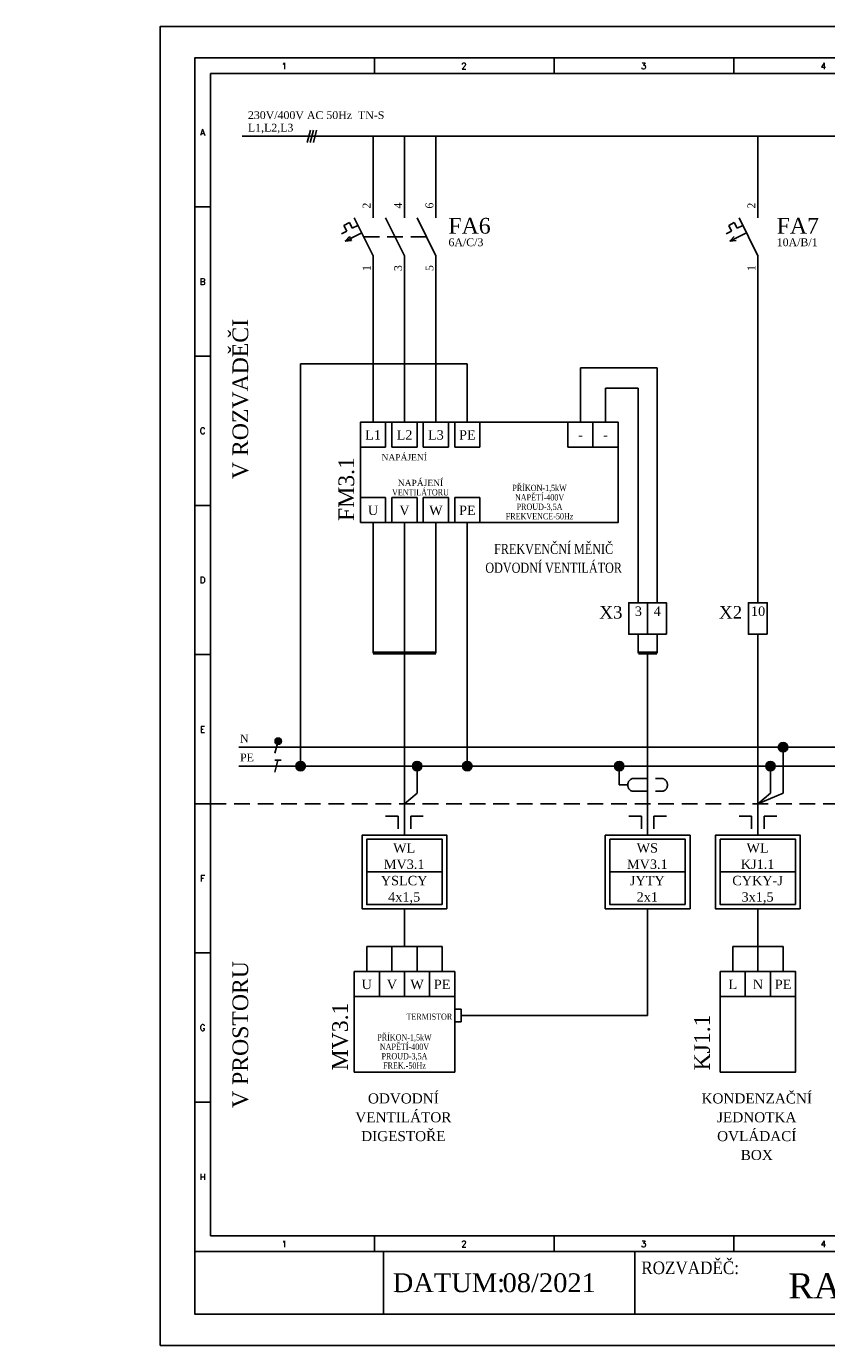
# Model space of a CAD drawing. Extents: x -1940 to 6437, y -1186 to -1165.
# Tile 6 of 10: x -1840 to -1827, y -1186 to -1165. Entities that reach past the tile are written whole.
import ezdxf
from ezdxf.enums import TextEntityAlignment as Align

# ---------------------------------------------------------------- set-up
doc = ezdxf.new("R2010")
doc.units = 0
doc.header["$MEASUREMENT"] = 0
doc.linetypes.add('ČÁRKOVANÁ', pattern=[0.75, 0.5, -0.25])
doc.linetypes.add('ČÁRKOVANÁ2', pattern=[0.375, 0.25, -0.125])
for name, color, linetype in [('Kabeláž (vodiče)', 7, 'CONTINUOUS'), ('Přístroje MaR', 1, 'CONTINUOUS'), ('Výkres', 4, 'CONTINUOUS'), ('Výzbroj', 1, 'CONTINUOUS')]:
    doc.layers.add(name, color=color, linetype=linetype)
doc.layers.add('Výkres netisk', color=7, linetype='CONTINUOUS', plot=False)
doc.styles.add('Romans', font='romans.shx')
doc.styles.get("Standard").update_dxf_attribs({"font": 'times.ttf'})

msp = doc.modelspace()

# ---------------------------------------------------------------- hatches: boundary and pattern name
at = {"layer": 'Kabeláž (vodiče)'}
for points in [[(-1835.826, -1176.29, 2.027799), (-1835.889, -1176.339, 0.493145)], [(-1827.766, -1176.387, 1), (-1827.916, -1176.387, 1)], [(-1835.444, -1176.687, 1), (-1835.594, -1176.687, 1)], [(-1833.591, -1176.687, 1), (-1833.741, -1176.687, 1)], [(-1832.791, -1176.687, 1), (-1832.941, -1176.687, 1)], [(-1830.372, -1176.687, 1), (-1830.522, -1176.687, 1)], [(-1827.966, -1176.687, 1), (-1828.116, -1176.687, 1)]]:
    msp.add_hatch(color=256, dxfattribs=at).paths.add_polyline_path(points)

# ---------------------------------------------------------------- linework, layer by layer
for p, q in [((-1836.452, -1166.662, 41.346), (-1809.962, -1166.662, 41.346)), ((-1835.364, -1166.565, 41.346), (-1835.416, -1166.759, 41.346)), ((-1835.314, -1166.565, 41.346), (-1835.366, -1166.759, 41.346)), ((-1835.264, -1166.565, 41.346), (-1835.316, -1166.759, 41.346)), ((-1834.366, -1167.662, 41.346), (-1834.366, -1166.662, 41.346)), ((-1833.866, -1167.662, 41.346), (-1833.866, -1166.662, 41.346)), ((-1833.366, -1167.662, 41.346), (-1833.366, -1166.662, 41.346)), ((-1828.241, -1167.662, 41.346), (-1828.241, -1166.662, 41.346)), ((-1834.366, -1171.21, 41.346), (-1834.366, -1168.862, 41.346)), ((-1833.866, -1171.21, 41.346), (-1833.866, -1168.862, 41.346)), ((-1833.366, -1171.21, 41.346), (-1833.366, -1168.862, 41.346)), ((-1828.241, -1168.862, 41.346), (-1828.241, -1170.876, 41.346)), ((-1832.866, -1170.281, 41.346), (-1835.519, -1170.281, 41.346)), ((-1835.519, -1170.281, 41.346), (-1835.519, -1176.687, 41.346)), ((-1832.866, -1171.21, 41.346), (-1832.866, -1170.281, 41.346)), ((-1831.066, -1171.21, 41.346), (-1831.066, -1170.348, 44.728)), ((-1831.066, -1170.348, 44.728), (-1829.846, -1170.348, 77.844)), ((-1829.846, -1174.087, 41.346), (-1829.846, -1170.348, 77.844)), ((-1830.666, -1171.21, 41.346), (-1830.666, -1170.672, 41.346)), ((-1830.666, -1170.672, 41.346), (-1830.146, -1170.672, 41.346)), ((-1830.146, -1170.672, 41.346), (-1830.146, -1174.087, 41.346)), ((-1828.241, -1174.087, 41.346), (-1828.241, -1170.876, 41.346)), ((-1834.366, -1174.587, 41.346), (-1834.366, -1172.81, 41.346)), ((-1833.866, -1174.587, 41.346), (-1833.866, -1172.81, 41.346)), ((-1833.366, -1174.587, 41.346), (-1833.366, -1172.81, 41.346)), ((-1832.866, -1176.687, 41.346), (-1832.866, -1172.81, 41.346)), ((-1834.366, -1174.887, 41.346), (-1834.366, -1174.587, 41.346)), ((-1833.866, -1174.587, 41.346), (-1833.866, -1174.887, 41.346)), ((-1833.366, -1174.587, 41.346), (-1833.366, -1174.887, 41.346)), ((-1830.146, -1174.887, 41.346), (-1830.146, -1174.587, 41.346)), ((-1829.846, -1174.587, 41.346), (-1829.846, -1174.887, 41.346)), ((-1828.241, -1174.587, 41.346), (-1828.241, -1174.887, 41.346)), ((-1833.866, -1177.787, 41.346), (-1833.866, -1174.887, 41.346)), ((-1829.996, -1177.787, 41.346), (-1829.996, -1174.887, 41.346)), ((-1828.241, -1177.787, 41.346), (-1828.241, -1174.887, 41.346)), ((-1836.502, -1176.387, 41.346), (-1809.502, -1176.387, 41.346)), ((-1835.876, -1176.29, 41.346), (-1835.928, -1176.483, 41.346)), ((-1827.841, -1177.119, 41.346), (-1827.841, -1176.387, 67.128)), ((-1835.881, -1176.59, 41.346), (-1835.932, -1176.783, 41.346)), ((-1835.931, -1176.59, 41.346), (-1835.831, -1176.59, 41.346)), ((-1836.502, -1176.687, 41.346), (-1809.502, -1176.687, 41.346)), ((-1833.666, -1177.119, 41.346), (-1833.666, -1176.687, 41.346)), ((-1830.447, -1176.987, 41.346), (-1830.447, -1176.687, 41.346)), ((-1828.041, -1177.119, 41.346), (-1828.041, -1176.687, 41.346)), ((-1830.313, -1176.987, 41.346), (-1830.447, -1176.987, 41.346)), ((-1833.866, -1177.287, 41.346), (-1833.666, -1177.119, 41.346)), ((-1828.241, -1177.287, 41.346), (-1828.041, -1177.119, 41.346)), ((-1828.241, -1177.287, 41.346), (-1827.841, -1177.119, 41.346)), ((-1833.966, -1177.486, 41.346), (-1834.166, -1177.486, 41.346)), ((-1833.966, -1177.486, 41.346), (-1833.966, -1177.686, 41.346)), ((-1833.766, -1177.486, 41.346), (-1833.766, -1177.686, 41.346)), ((-1833.766, -1177.486, 41.346), (-1833.566, -1177.486, 41.346)), ((-1830.096, -1177.486, 41.346), (-1830.296, -1177.486, 41.346)), ((-1830.096, -1177.486, 41.346), (-1830.096, -1177.686, 41.346)), ((-1829.896, -1177.486, 41.346), (-1829.896, -1177.686, 41.346)), ((-1829.896, -1177.486, 41.346), (-1829.696, -1177.486, 41.346)), ((-1828.341, -1177.486, 41.346), (-1828.541, -1177.486, 41.346)), ((-1828.341, -1177.486, 41.346), (-1828.341, -1177.686, 41.346)), ((-1828.141, -1177.486, 41.346), (-1828.141, -1177.686, 41.346)), ((-1828.141, -1177.486, 41.346), (-1827.941, -1177.486, 41.346)), ((-1834.466, -1177.852, 41.346), (-1834.466, -1178.372, 41.346)), ((-1830.596, -1177.852, 41.346), (-1830.596, -1178.372, 41.346)), ((-1828.841, -1177.852, 41.346), (-1828.841, -1178.372, 41.346)), ((-1834.466, -1178.372, 41.346), (-1833.266, -1178.372, 41.346)), ((-1830.596, -1178.372, 41.346), (-1829.396, -1178.372, 41.346)), ((-1828.841, -1178.372, 41.346), (-1827.641, -1178.372, 41.346)), ((-1833.866, -1179.557, 41.346), (-1833.866, -1178.957, 41.346)), ((-1829.996, -1178.957, 41.346), (-1829.996, -1180.657, 41.346)), ((-1828.241, -1178.957, 41.346), (-1828.241, -1179.557, 41.346)), ((-1833.266, -1179.557, 41.346), (-1834.466, -1179.557, 41.346)), ((-1834.466, -1179.557, 41.346), (-1834.466, -1179.957, 41.346)), ((-1834.066, -1179.957, 41.346), (-1834.066, -1179.557, 41.346)), ((-1833.666, -1179.957, 41.346), (-1833.666, -1179.557, 41.346)), ((-1833.266, -1179.957, 41.346), (-1833.266, -1179.557, 41.346)), ((-1827.841, -1179.557, 41.346), (-1828.641, -1179.557, 41.346)), ((-1828.641, -1179.557, 41.346), (-1828.641, -1179.957, 41.346)), ((-1828.241, -1179.957, 41.346), (-1828.241, -1179.557, 41.346)), ((-1827.841, -1179.957, 41.346), (-1827.841, -1179.557, 41.346)), ((-1833.066, -1180.557, 41.346), (-1832.966, -1180.557, 41.346)), ((-1832.966, -1180.757, 41.346), (-1832.966, -1180.557, 41.346)), ((-1833.066, -1180.757, 41.346), (-1832.966, -1180.757, 41.346)), ((-1832.966, -1180.657, 41.346), (-1829.996, -1180.657, 41.346))]:
    msp.add_line(p, q, dxfattribs=at)
at = {"layer": 'Kabeláž (vodiče)', "linetype": 'ČÁRKOVANÁ2'}
for p, q in [((-1830.246, -1176.887, 41.346), (-1829.746, -1176.887, 41.346)), ((-1830.246, -1177.087, 41.346), (-1829.746, -1177.087, 41.346))]:
    msp.add_line(p, q, dxfattribs=at)
at = {"layer": 'Kabeláž (vodiče)', "elevation": 41.346}
for points in [[(-1833.366, -1174.887, 0.05, 0.05, 0), (-1834.366, -1174.887, 0, 0, 0)], [(-1829.846, -1174.887, 0.05, 0.05, 0), (-1830.146, -1174.887, 0, 0, 0)]]:
    msp.add_lwpolyline(points, format="xyseb", dxfattribs=at)
for points in [[(-1833.191, -1178.957), (-1834.541, -1178.957), (-1834.541, -1177.787), (-1833.191, -1177.787)], [(-1833.266, -1178.892), (-1834.466, -1178.892), (-1834.466, -1177.852), (-1833.266, -1177.852)], [(-1829.321, -1178.957), (-1830.671, -1178.957), (-1830.671, -1177.787), (-1829.321, -1177.787)], [(-1829.396, -1178.892), (-1830.596, -1178.892), (-1830.596, -1177.852), (-1829.396, -1177.852)], [(-1827.566, -1178.957), (-1828.916, -1178.957), (-1828.916, -1177.787), (-1827.566, -1177.787)], [(-1827.641, -1178.892), (-1828.841, -1178.892), (-1828.841, -1177.852), (-1827.641, -1177.852)]]:
    msp.add_lwpolyline(points, close=True, dxfattribs=at)
at = {"layer": 'Kabeláž (vodiče)'}
for centre, radius in [((-1835.876, -1176.29, 41.346), 0.05), ((-1827.841, -1176.387, 67.128), 0.075), ((-1835.519, -1176.687, 41.346), 0.075), ((-1833.666, -1176.687, 41.346), 0.075), ((-1832.866, -1176.687, 41.346), 0.075), ((-1830.447, -1176.687, 41.346), 0.075), ((-1828.041, -1176.687, 41.346), 0.075)]:
    msp.add_circle(centre, radius, dxfattribs=at)
at = {"layer": 'Kabeláž (vodiče)', "linetype": 'ČÁRKOVANÁ2'}
for centre, start, end in [((-1830.204, -1176.987, 41.346), 112.6948, 247.3052), ((-1829.788, -1176.987, 41.346), 292.6948, 67.3052)]:
    msp.add_arc(centre, 0.108, start, end, dxfattribs=at)
at = {"layer": 'Přístroje MaR'}
for p, q in [((-1834.566, -1171.21, 41.346), (-1834.566, -1171.61, 41.346)), ((-1834.166, -1171.21, 41.346), (-1834.166, -1171.61, 41.346)), ((-1834.066, -1171.21, 41.346), (-1834.066, -1171.61, 41.346)), ((-1834.066, -1171.21, 41.346), (-1833.666, -1171.21, 41.346)), ((-1833.666, -1171.21, 41.346), (-1833.666, -1171.61, 41.346)), ((-1833.566, -1171.21, 41.346), (-1833.566, -1171.61, 41.346)), ((-1833.166, -1171.21, 41.346), (-1833.166, -1171.61, 41.346)), ((-1833.066, -1171.21, 41.346), (-1833.066, -1171.61, 41.346)), ((-1832.666, -1171.21, 41.346), (-1832.666, -1171.61, 41.346)), ((-1831.266, -1171.21, 41.346), (-1831.266, -1171.61, 41.346)), ((-1830.866, -1171.21, 41.346), (-1830.866, -1171.61, 41.346)), ((-1834.566, -1171.61, 41.346), (-1834.166, -1171.61, 41.346)), ((-1834.066, -1171.61, 41.346), (-1833.666, -1171.61, 41.346)), ((-1833.566, -1171.61, 41.346), (-1833.166, -1171.61, 41.346)), ((-1833.066, -1171.61, 41.346), (-1832.666, -1171.61, 41.346)), ((-1831.266, -1171.61, 41.346), (-1830.466, -1171.61, 41.346)), ((-1834.566, -1172.41, 41.346), (-1834.166, -1172.41, 41.346)), ((-1834.566, -1172.41, 41.346), (-1834.566, -1172.81, 41.346)), ((-1834.166, -1172.41, 41.346), (-1834.166, -1172.81, 41.346)), ((-1834.066, -1172.41, 41.346), (-1834.066, -1172.81, 41.346)), ((-1834.066, -1172.41, 41.346), (-1833.666, -1172.41, 41.346)), ((-1833.666, -1172.41, 41.346), (-1833.666, -1172.81, 41.346)), ((-1833.566, -1172.41, 41.346), (-1833.566, -1172.81, 41.346)), ((-1833.566, -1172.41, 41.346), (-1833.166, -1172.41, 41.346)), ((-1833.166, -1172.41, 41.346), (-1833.166, -1172.81, 41.346)), ((-1833.066, -1172.41, 41.346), (-1833.066, -1172.81, 41.346)), ((-1833.066, -1172.41, 41.346), (-1832.666, -1172.41, 41.346)), ((-1832.666, -1172.41, 41.346), (-1832.666, -1172.81, 41.346)), ((-1834.566, -1172.81, 41.346), (-1832.966, -1172.81, 41.346)), ((-1834.066, -1172.81, 41.346), (-1833.666, -1172.81, 41.346)), ((-1834.266, -1179.957, 41.346), (-1834.266, -1180.357, 41.346)), ((-1833.866, -1179.957, 41.346), (-1833.866, -1180.357, 41.346)), ((-1833.466, -1179.957, 41.346), (-1833.466, -1180.357, 41.346)), ((-1828.441, -1179.957, 41.346), (-1828.441, -1180.357, 41.346)), ((-1828.041, -1179.957, 41.346), (-1828.041, -1180.357, 41.346)), ((-1834.666, -1180.357, 41.346), (-1833.066, -1180.357, 41.346)), ((-1834.666, -1180.357, 41.346), (-1834.266, -1180.357, 41.346)), ((-1828.841, -1180.357, 41.346), (-1827.641, -1180.357, 41.346)), ((-1828.841, -1180.357, 41.346), (-1828.441, -1180.357, 41.346))]:
    msp.add_line(p, q, dxfattribs=at)
at = {"layer": 'Přístroje MaR', "elevation": 41.346}
for points in [[(-1834.566, -1172.81), (-1830.466, -1172.81), (-1830.466, -1171.21), (-1834.566, -1171.21)], [(-1834.666, -1181.557), (-1833.066, -1181.557), (-1833.066, -1179.957), (-1834.666, -1179.957)], [(-1828.841, -1181.557), (-1827.641, -1181.557), (-1827.641, -1179.957), (-1828.841, -1179.957)]]:
    msp.add_lwpolyline(points, close=True, dxfattribs=at)
at = {"layer": 'Výkres'}
for p, q in [((-1837.202, -1165.412, 41.346), (-1834.342, -1165.412, 41.346)), ((-1837.202, -1165.412, 41.346), (-1837.202, -1167.787, 41.346)), ((-1837.202, -1165.412, 41.346), (-1837.202, -1168.272, 41.346)), ((-1837.202, -1165.412, 41.346), (-1837.202, -1165.912, 41.346)), ((-1837.202, -1165.412, 41.346), (-1836.702, -1165.412, 41.346)), ((-1834.342, -1165.412, 41.346), (-1831.482, -1165.412, 41.346)), ((-1834.342, -1165.412, 41.346), (-1834.342, -1165.662, 41.346)), ((-1831.482, -1165.412, 41.346), (-1831.482, -1165.662, 41.346)), ((-1828.622, -1165.412, 41.346), (-1828.622, -1165.662, 41.346)), ((-1836.952, -1165.662, 41.346), (-1808.852, -1165.662, 41.346)), ((-1836.952, -1165.662, 41.346), (-1836.952, -1184.162, 41.346)), ((-1837.202, -1167.787, 41.346), (-1836.952, -1167.787, 41.346)), ((-1837.202, -1170.162, 41.346), (-1836.952, -1170.162, 41.346)), ((-1837.202, -1172.537, 41.346), (-1836.952, -1172.537, 41.346)), ((-1837.202, -1174.912, 41.346), (-1836.952, -1174.912, 41.346)), ((-1837.202, -1177.287, 41.346), (-1836.952, -1177.287, 41.346)), ((-1837.202, -1179.662, 41.346), (-1836.952, -1179.662, 41.346)), ((-1837.202, -1184.412, 41.346), (-1837.202, -1180.612, 41.346)), ((-1837.202, -1184.412, 41.346), (-1837.202, -1180.612, 41.346)), ((-1837.202, -1182.037, 41.346), (-1836.952, -1182.037, 41.346)), ((-1808.852, -1184.162, 41.346), (-1836.952, -1184.162, 41.346)), ((-1834.342, -1184.162, 41.346), (-1834.342, -1184.412, 41.346)), ((-1831.482, -1184.162, 41.346), (-1831.482, -1184.412, 41.346)), ((-1828.622, -1184.162, 41.346), (-1828.622, -1184.412, 41.346)), ((-1837.202, -1184.412, 41.346), (-1808.602, -1184.412, 41.346)), ((-1837.202, -1184.412, 41.346), (-1833.627, -1184.412, 41.346)), ((-1834.202, -1185.412, 41.346), (-1834.202, -1184.412, 41.346)), ((-1830.202, -1185.412, 41.346), (-1830.202, -1184.412, 41.346))]:
    msp.add_line(p, q, dxfattribs=at)
at = {"layer": 'Výkres', "color": 6, "linetype": 'ČÁRKOVANÁ2'}
msp.add_line((-1836.952, -1177.287, 41.346), (-1808.852, -1177.287, 41.346), dxfattribs=at)
at = {"layer": 'Výkres', "elevation": 41.346}
msp.add_lwpolyline([(-1808.602, -1185.412), (-1837.202, -1185.412), (-1837.202, -1165.412), (-1808.602, -1165.412), (-1808.602, -1185.412)], close=True, dxfattribs=at)
at = {"layer": 'Výkres netisk', "color": 7, "elevation": 41.346}
msp.add_lwpolyline([(-1837.752, -1185.912), (-1808.052, -1185.912), (-1808.052, -1164.912), (-1837.752, -1164.912)], close=True, dxfattribs=at)
at = {"layer": 'Výzbroj'}
for p, q in [((-1834.366, -1167.962, 41.346), (-1834.366, -1167.662, 41.346)), ((-1833.866, -1167.962, 41.346), (-1833.866, -1167.662, 41.346)), ((-1833.366, -1167.962, 41.346), (-1833.366, -1167.662, 41.346)), ((-1828.241, -1167.962, 41.346), (-1828.241, -1167.662, 41.346)), ((-1834.366, -1168.562, 41.346), (-1834.666, -1167.962, 41.346)), ((-1833.866, -1168.562, 41.346), (-1834.166, -1167.962, 41.346)), ((-1833.366, -1168.562, 41.346), (-1833.666, -1167.962, 41.346)), ((-1828.241, -1168.562, 41.346), (-1828.541, -1167.962, 41.346)), ((-1834.871, -1168.213, 41.346), (-1834.786, -1168.17, 41.346)), ((-1834.83, -1168.081, 41.346), (-1834.741, -1168.036, 41.346)), ((-1834.786, -1168.17, 41.346), (-1834.83, -1168.081, 41.346)), ((-1834.812, -1168.332, 41.346), (-1834.547, -1168.199, 41.346)), ((-1834.696, -1168.125, 41.346), (-1834.741, -1168.036, 41.346)), ((-1834.696, -1168.125, 41.346), (-1834.607, -1168.081, 41.346)), ((-1828.746, -1168.213, 41.346), (-1828.661, -1168.17, 41.346)), ((-1828.705, -1168.081, 41.346), (-1828.616, -1168.036, 41.346)), ((-1828.661, -1168.17, 41.346), (-1828.705, -1168.081, 41.346)), ((-1828.687, -1168.332, 41.346), (-1828.422, -1168.199, 41.346)), ((-1828.687, -1168.332, 41.346), (-1828.422, -1168.199, 41.346)), ((-1828.571, -1168.125, 41.346), (-1828.616, -1168.036, 41.346)), ((-1828.571, -1168.125, 41.346), (-1828.482, -1168.081, 41.346)), ((-1834.366, -1168.862, 41.346), (-1834.366, -1168.562, 41.346)), ((-1833.866, -1168.862, 41.346), (-1833.866, -1168.562, 41.346)), ((-1833.366, -1168.862, 41.346), (-1833.366, -1168.562, 41.346)), ((-1828.241, -1168.862, 41.346), (-1828.241, -1168.562, 41.346)), ((-1830.296, -1174.087, 41.346), (-1829.996, -1174.087, 41.346)), ((-1830.296, -1174.087, 41.346), (-1830.296, -1174.587, 41.346)), ((-1829.996, -1174.087, 41.346), (-1829.996, -1174.587, 41.346)), ((-1829.996, -1174.087, 41.346), (-1829.696, -1174.087, 41.346)), ((-1829.996, -1174.087, 41.346), (-1829.996, -1174.587, 41.346)), ((-1829.696, -1174.087, 41.346), (-1829.696, -1174.587, 41.346)), ((-1828.091, -1174.087, 41.346), (-1828.091, -1174.587, 41.346)), ((-1830.296, -1174.587, 41.346), (-1829.996, -1174.587, 41.346))]:
    msp.add_line(p, q, dxfattribs=at)
at = {"layer": 'Výzbroj', "linetype": 'ČÁRKOVANÁ'}
for p, q in [((-1834.812, -1168.332, 41.346), (-1834.742, -1168.257, 41.346)), ((-1834.812, -1168.332, 41.346), (-1834.71, -1168.32, 41.346)), ((-1834.742, -1168.257, 41.346), (-1834.71, -1168.32, 41.346)), ((-1828.687, -1168.332, 41.346), (-1828.616, -1168.257, 41.346)), ((-1828.687, -1168.332, 41.346), (-1828.585, -1168.32, 41.346))]:
    msp.add_line(p, q, dxfattribs=at)
at = {"layer": 'Výzbroj', "linetype": 'ČÁRKOVANÁ2'}
msp.add_line((-1834.516, -1168.262, 41.346), (-1833.516, -1168.262, 41.346), dxfattribs=at)
at = {"layer": 'Výzbroj', "elevation": 41.346}
for points in [[(-1829.996, -1174.587), (-1830.296, -1174.587), (-1830.296, -1174.087), (-1829.996, -1174.087)], [(-1829.696, -1174.587), (-1829.996, -1174.587), (-1829.996, -1174.087), (-1829.696, -1174.087)], [(-1828.091, -1174.587), (-1828.391, -1174.587), (-1828.391, -1174.087), (-1828.091, -1174.087)]]:
    msp.add_lwpolyline(points, close=True, dxfattribs=at)

# ---------------------------------------------------------------- texts
at = {"layer": 'Kabeláž (vodiče)', "color": 8, "ltscale": 0.3}
for s, p in [('230V/400V AC 50Hz  TN-S', (-1836.358, -1166.387, 40.254)), ('L1,L2,L3', (-1836.358, -1166.587, 40.254)), ('N', (-1836.483, -1176.312, 40.254)), ('PE', (-1836.483, -1176.612, 40.254))]:
    msp.add_text(s, height=0.125, dxfattribs=at).set_placement(p)
at = {"layer": 'Kabeláž (vodiče)'}
for s, p in [(' V ROZVADĚČI', (-1836.354, -1170.891, 41.346)), (' V PROSTORU', (-1836.354, -1181.007, 41.346))]:
    msp.add_text(s, height=0.25, rotation=90, dxfattribs=at).set_placement(p, align=Align.CENTER)
at = {"layer": 'Kabeláž (vodiče)', "color": 7, "ltscale": 0.4}
for s, p in [('WL', (-1833.871, -1178.064, 41.646)), ('WS', (-1830.001, -1178.064, 41.646)), ('WL', (-1828.246, -1178.064, 41.646)), ('MV3.1', (-1833.871, -1178.324, 41.646)), ('MV3.1', (-1830.001, -1178.324, 41.646)), ('KJ1.1', (-1828.246, -1178.324, 41.646)), ('YSLCY', (-1833.871, -1178.584, 41.646)), ('JYTY', (-1830.001, -1178.584, 41.646)), ('CYKY-J', (-1828.246, -1178.584, 41.646)), ('4x1,5', (-1833.871, -1178.844, 41.646)), ('2x1', (-1830.001, -1178.844, 41.646)), ('3x1,5', (-1828.246, -1178.844, 41.646))]:
    msp.add_text(s, height=0.15, dxfattribs=at).set_placement(p, align=Align.CENTER)
at = {"layer": 'Přístroje MaR', "color": 7, "ltscale": 0.3}
for s, height, p in [('L1', 0.15, (-1834.366, -1171.49, 43.283)), ('L2', 0.15, (-1833.866, -1171.49, 43.283)), ('L3', 0.15, (-1833.366, -1171.49, 43.283)), ('PE', 0.15, (-1832.866, -1171.49, 43.283)), ('-', 0.15, (-1831.066, -1171.49, 43.283)), ('-', 0.15, (-1830.666, -1171.49, 43.283)), ('NAPÁJENÍ', 0.1, (-1833.87, -1171.821, 43.283)), ('NAPÁJENÍ', 0.1, (-1833.611, -1172.229, 43.283)), ('U', 0.15, (-1834.366, -1172.69, 43.283)), ('V', 0.15, (-1833.866, -1172.69, 43.283)), ('W', 0.15, (-1833.366, -1172.69, 43.283)), ('PE', 0.15, (-1832.866, -1172.69, 43.283)), ('U', 0.15, (-1834.466, -1180.237, 43.283)), ('V', 0.15, (-1834.066, -1180.237, 43.283)), ('W', 0.15, (-1833.666, -1180.237, 43.283)), ('PE', 0.15, (-1833.266, -1180.237, 43.283)), ('L', 0.15, (-1828.64, -1180.237, 43.283)), ('N', 0.15, (-1828.24, -1180.237, 43.283)), ('PE', 0.15, (-1827.84, -1180.237, 43.283)), ('ODVODNÍ', 0.16, (-1833.884, -1182.057, 40.254)), ('KONDENZAČNÍ', 0.16, (-1828.259, -1182.057, 40.254)), ('VENTILÁTOR', 0.16, (-1833.884, -1182.357, 40.254)), ('JEDNOTKA', 0.16, (-1828.259, -1182.357, 40.254)), ('DIGESTOŘE', 0.16, (-1833.884, -1182.657, 40.254)), ('OVLÁDACÍ', 0.16, (-1828.259, -1182.657, 40.254)), ('BOX', 0.16, (-1828.259, -1182.957, 40.254))]:
    msp.add_text(s, height=height, dxfattribs=at).set_placement(p, align=Align.CENTER)
for s, p in [('FM3.1', (-1834.667, -1172.786, 40.254)), ('MV3.1', (-1834.767, -1181.532, 40.254)), ('KJ1.1', (-1829.005, -1181.532, 40.254))]:
    msp.add_text(s, height=0.25, rotation=90, dxfattribs=at).set_placement(p)
at = {"layer": 'Přístroje MaR', "color": 7, "ltscale": 0.3, "width": 0.8}
for s, height, p in [('PŘÍKON-1,5kW', 0.1, (-1831.716, -1172.309, 43.283)), ('VENTILÁTORU', 0.1, (-1833.611, -1172.379, 43.283)), ('NAPĚTÍ-400V', 0.1, (-1831.716, -1172.459, 43.283)), ('PROUD-3,5A', 0.1, (-1831.716, -1172.609, 43.283)), ('FREKVENCE-50Hz', 0.1, (-1831.716, -1172.759, 43.283)), ('FREKVENČNÍ MĚNIČ', 0.16, (-1831.492, -1173.31, 40.254)), ('ODVODNÍ VENTILÁTOR', 0.16, (-1831.492, -1173.61, 40.254)), ('PŘÍKON-1,5kW', 0.1, (-1833.866, -1181.055, 43.283)), ('NAPĚTÍ-400V', 0.1, (-1833.866, -1181.205, 43.283)), ('PROUD-3,5A', 0.1, (-1833.866, -1181.355, 43.283)), ('FREK.-50Hz', 0.1, (-1833.866, -1181.505, 43.283))]:
    msp.add_text(s, height=height, dxfattribs=at).set_placement(p, align=Align.CENTER)
msp.add_text('TERMISTOR', height=0.1, dxfattribs=at).set_placement((-1833.106, -1180.726, 43.283), align=Align.RIGHT)
at = {"layer": 'Výkres', "style": 'Romans'}
for s, p in [('1', (-1835.779, -1165.593, 41.346)), ('2', (-1832.919, -1165.593, 41.346)), ('3', (-1830.059, -1165.593, 41.346)), ('4', (-1827.199, -1165.593, 41.346)), ('A', (-1837.079, -1166.65, 41.346)), ('B', (-1837.079, -1169.025, 41.346)), ('C', (-1837.079, -1171.4, 41.346)), ('D', (-1837.079, -1173.775, 41.346)), ('E', (-1837.079, -1176.15, 41.346)), ('F', (-1837.079, -1178.525, 41.346)), ('G', (-1837.079, -1180.9, 41.346)), ('H', (-1837.079, -1183.275, 41.346)), ('1', (-1835.779, -1184.343, 41.346)), ('2', (-1832.919, -1184.343, 41.346)), ('3', (-1830.059, -1184.343, 41.346)), ('4', (-1827.199, -1184.343, 41.346))]:
    msp.add_text(s, height=0.1, dxfattribs=at).set_placement(p, align=Align.CENTER)
at = {"layer": 'Výkres', "width": 0.9}
msp.add_text('ROZVADĚČ:', height=0.2, dxfattribs=at).set_placement((-1830.097, -1184.773, 41.346))
at = {"layer": 'Výkres'}
for s, p in [('DATUM:', (-1834.053, -1185.061, 41.346)), ('08/2021', (-1832.305, -1185.061, 41.346))]:
    msp.add_text(s, height=0.3, dxfattribs=at).set_placement(p)
msp.add_text('RA1', height=0.4, dxfattribs=at).set_placement((-1827.186, -1185.161, 41.346), align=Align.CENTER)
at = {"layer": 'Výzbroj', "color": 8, "ltscale": 0.3}
for s, p in [('2', (-1834.406, -1167.812, 40.254)), ('4', (-1833.906, -1167.812, 40.254)), ('6', (-1833.406, -1167.812, 40.254)), ('2', (-1828.281, -1167.812, 40.254))]:
    msp.add_text(s, height=0.125, rotation=90, dxfattribs=at).set_placement(p)
at = {"layer": 'Výzbroj', "color": 7, "ltscale": 0.3}
for s, height, p in [('FA6', 0.25, (-1833.166, -1168.211, 40.254)), ('FA7', 0.25, (-1827.941, -1168.211, 40.254)), ('6A/C/3', 0.125, (-1833.166, -1168.411, 40.254)), ('10A/B/1', 0.125, (-1827.941, -1168.411, 40.254))]:
    msp.add_text(s, height=height, dxfattribs=at).set_placement(p)
at = {"layer": 'Výzbroj', "color": 8, "ltscale": 0.3}
for s, p in [('1', (-1834.406, -1168.713, 40.254)), ('3', (-1833.906, -1168.713, 40.254)), ('5', (-1833.406, -1168.713, 40.254)), ('1', (-1828.281, -1168.713, 40.254))]:
    msp.add_text(s, height=0.125, rotation=90, dxfattribs=at).set_placement(p, align=Align.RIGHT)
at = {"layer": 'Výzbroj', "color": 7, "ltscale": 0.3}
for s, p in [('X3', (-1830.396, -1174.339, 43.283)), ('X2', (-1828.491, -1174.339, 43.283))]:
    msp.add_text(s, height=0.2, dxfattribs=at).set_placement(p, align=Align.RIGHT)
for s, p in [('3', (-1830.143, -1174.296, 58.846)), ('4', (-1829.843, -1174.296, 58.846)), ('10', (-1828.238, -1174.296, 58.846))]:
    msp.add_text(s, height=0.15, dxfattribs=at).set_placement(p, align=Align.CENTER)

doc.saveas('drawing.dxf')
